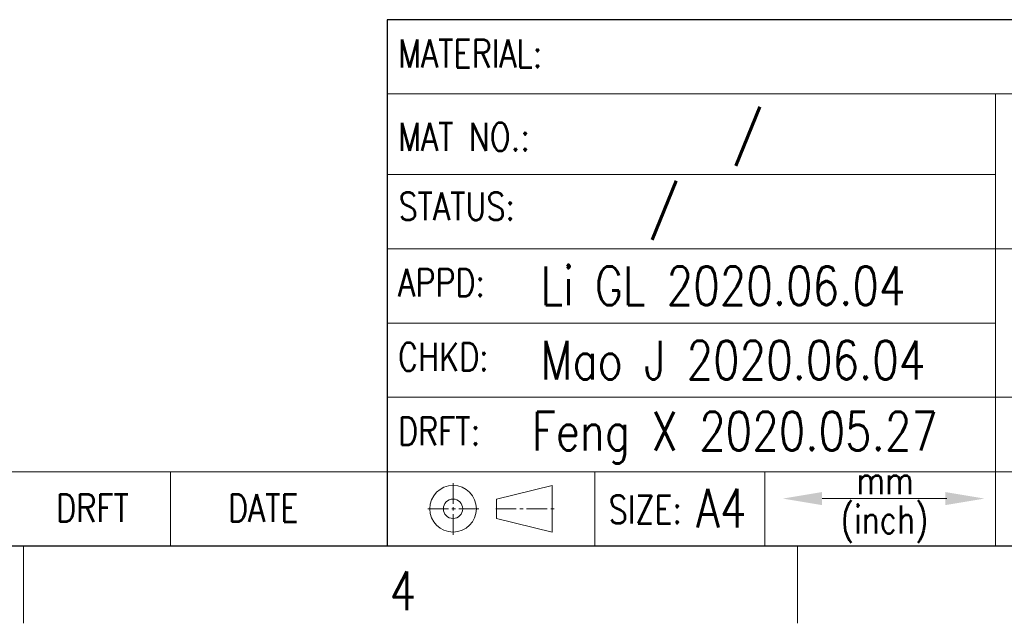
# Model space of a CAD drawing. Header units: inches. Extents: x 3728 to 5725, y -2497 to -825.
# Tile 5 of 17: x 5577 to 5640, y -2497 to -2458. Entities that reach past the tile are written whole.
import ezdxf
from ezdxf.enums import TextEntityAlignment as Align

# ---------------------------------------------------------------- set-up
doc = ezdxf.new("R2010")
doc.units = ezdxf.units.IN
doc.header["$MEASUREMENT"] = 0
doc.linetypes.add('CENTER2', pattern=[28.575, 19.05, -3.175, 3.175, -3.175])
doc.layers.get('0').update_dxf_attribs({"lineweight": 30})
for name, color, linetype, lineweight in [('TEXT', 6, 'Continuous', 13), ('尺寸线', 3, 'Continuous', 13), ('注解', 3, 'Continuous', 13), ('轮廓线', 7, 'Continuous', 30)]:
    doc.layers.add(name, color=color, linetype=linetype, lineweight=lineweight)
doc.styles.add('Romans-高1.8', font='romans.shx', dxfattribs={"width": 0.8, "height": 1.8})
doc.styles.add('romans-高2.5', font='romans.shx', dxfattribs={"width": 0.8, "height": 2.5})
doc.styles.add('romans-高3.5', font='romans.shx', dxfattribs={"width": 0.8, "height": 3.5})
doc.styles.add('宋体-高2.5', font='txt', dxfattribs={"width": 0.8, "height": 2.5})

# ---------------------------------------------------------------- blocks, each defined once
blk = doc.blocks.new('FOR-1754 Rev.1.1-A4客户图')
at = {"layer": 'TEXT'}
for p, q in [((-112.952, 3.025), (-109.343, 3.902)), ((-109.343, 0.893), (-109.343, 3.902)), ((-112.952, 1.77), (-112.952, 3.025)), ((-112.952, 1.77), (-109.343, 0.893)), ((-93.5, 0), (-93.5, -5))]:
    blk.add_line(p, q, dxfattribs=at)
blk.add_lwpolyline([(-83.847, 3.058), (-91.911, 3.058)], dxfattribs=at)
for radius in [1.505, 0.627]:
    blk.add_circle((-115.752, 2.398), radius, dxfattribs=at)
for points in [[(-91.911, 2.637), (-91.911, 3.479), (-94.437, 3.058)], [(-83.945, 3.479), (-83.945, 2.637), (-81.419, 3.058)]]:
    blk.add_solid(points, dxfattribs=at)
at = {"layer": '尺寸线'}
for p, q in [((-80.696, 29.2), (-120, 29.2)), ((0, 29.2), (-80.696, 29.2)), ((-80.696, 29.2), (-80.696, 0)), ((-120, 23.995), (-80.696, 23.995)), ((-207, 4.795), (-120, 4.795)), ((-134, 4.795), (-134, 0)), ((-106.6, 4.795), (-106.6, 0)), ((-95.6, 4.795), (-95.6, 0)), ((-143.5, 0), (-143.5, -5))]:
    blk.add_line(p, q, dxfattribs=at)
for points in [[(-120, 19.2), (0, 19.2)], [(-120, 14.395), (-80.696, 14.395)], [(-120, 9.6), (-74.666, 9.6), (0, 9.6)], [(-120, 4.795), (-74.666, 4.795), (0, 4.795)]]:
    blk.add_lwpolyline(points, dxfattribs=at)
at = {"layer": '轮廓线'}
for p, q in [((0, 33.995), (-120, 33.995)), ((-120, 33.995), (-120, 0)), ((-120, 4.795), (-120, 0)), ((-287, 0), (-74.666, 0))]:
    blk.add_line(p, q, dxfattribs=at)
at = {"layer": '轮廓线', "color": 1, "linetype": 'CENTER2', "lineweight": 13, "ltscale": 0.07}
for p, q in [((-115.752, 4.059), (-115.752, 0.674)), ((-117.38, 2.398), (-114.094, 2.398)), ((-112.997, 2.398), (-109.137, 2.398))]:
    blk.add_line(p, q, dxfattribs=at)
at = {"layer": 'TEXT', "width": 0.8}
for s, height, style, p in [('MATERIAL:', 1.8, 'Romans-高1.8', (-119.308, 30.917)), ('MAT NO.:', 1.8, 'Romans-高1.8', (-119.308, 25.524)), ('STATUS:', 1.8, 'Romans-高1.8', (-119.275, 21.035)), ('APPD:', 1.8, 'Romans-高1.8', (-119.308, 16.108)), ('CHKD:', 1.8, 'Romans-高1.8', (-119.308, 11.313)), ('DRFT:', 1.8, 'Romans-高1.8', (-119.308, 6.508)), ('mm', 1.8, 'Romans-高1.8', (-89.693, 3.342)), ('DRFT', 1.8, 'Romans-高1.8', (-141.397, 1.547)), ('DATE', 1.8, 'Romans-高1.8', (-130.3, 1.547)), ('SIZE:', 1.8, 'Romans-高1.8', (-105.705, 1.456)), ('A4', 2.5, 'romans-高2.5', (-100.052, 1.192)), ('(inch)', 1.8, 'Romans-高1.8', (-90.717, 0.806)), ('4', 2.5, 'romans-高2.5', (-119.848, -4.148))]:
    blk.add_text(s, height=height, dxfattribs=dict(at, style=style)).set_placement(p)
at = {"layer": '尺寸线', "width": 0.8}
for tag, height, style, p in [('/', 2.5, 'romans-高2.5', (-94.886, 30.436)), ('/', 2.5, 'romans-高2.5', (-96.707, 25.38)), ('/', 2.5, 'romans-高2.5', (-102.11, 20.605)), ('15EDGKNM-3.81-XXP-1Y-1000A(H)', 3.5, 'romans-高3.5', (-40.893, 11.725)), ('CENGMZ_2018.10.18', 2.5, 'romans-高2.5', (-97.539, 6.165)), ('15EDGKNM-3.5-C04', 2.5, 'romans-高2.5', (-47.364, 6.202)), ('T0-1', 2.5, 'romans-高2.5', (-5.688, 6.165)), ('1/1', 2.5, 'romans-高2.5', (-5.772, 1.368)), ('CUSTOMER_DRAWING', 2.5, 'romans-高2.5', (-56.478, 1.209)), ('2:1', 2.5, 'romans-高2.5', (-23.284, 1.196))]:
    blk.add_attdef(tag, text='', height=height, dxfattribs=dict(at, style=style)).set_placement(p, align=Align.CENTER)
at = {"layer": '尺寸线', "style": '宋体-高2.5', "width": 0.8}
blk.add_attdef('/', text='', height=2.5, dxfattribs=at).set_placement((-55.643, 31.973), align=Align.MIDDLE_LEFT)

msp = doc.modelspace()

# ---------------------------------------------------------------- block references
ref = msp.add_blockref('FOR-1754 Rev.1.1-A4客户图', (5720.371, -2491.826))
ref.add_attrib('/', '/', dxfattribs={"layer": '尺寸线', "height": 2.5, "style": 'romans-高2.5', "width": 0.8}).set_placement((5623.664, -2466.446), align=Align.CENTER)
ref.add_attrib('CENGMZ_2018.10.18', 'Feng X 2020.05.27', dxfattribs={"layer": '尺寸线', "height": 2.5, "style": 'romans-高2.5', "width": 0.8}).set_placement((5622.832, -2485.661), align=Align.CENTER)
ref.add_attrib('/', '/', dxfattribs={"layer": '尺寸线', "height": 2.5, "style": 'romans-高2.5', "width": 0.8}).set_placement((5618.261, -2471.221), align=Align.CENTER)

# ---------------------------------------------------------------- texts
at = {"layer": '注解', "char_height": 2.5, "width": 178.24342, "attachment_point": 4, "style": 'romans-高2.5'}
for s, insert in [('{\\C3;Li GL 2020.06.04}', (5610.276, -2475.02)), ('{\\C3;Mao J 2020.06.04}', (5610.276, -2479.825))]:
    msp.add_mtext(s, dxfattribs=dict(at, insert=insert))

doc.saveas('drawing.dxf')
